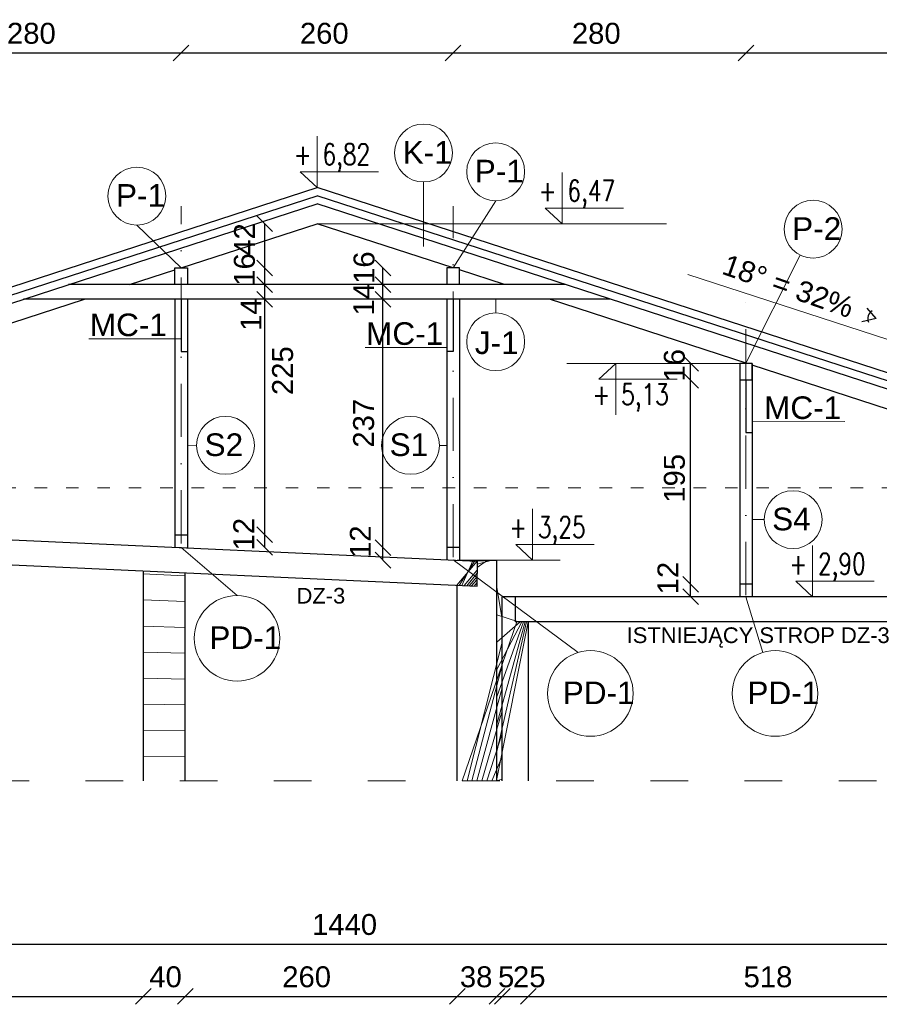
# Model space of a CAD drawing. Header units: millimetres. Extents: x 6528 to 149658, y 3342 to 12852.
# Tile 17 of 122: x 15413 to 16235, y 6283 to 7224. Entities that reach past the tile are written whole.
import ezdxf

# ---------------------------------------------------------------- set-up
doc = ezdxf.new("R2010")
doc.units = ezdxf.units.MM
doc.linetypes.add('ACAD_ISO03W100', pattern=[30, 12, -18])
doc.linetypes.add('DASHDOTX2', pattern=[50.8, 25.4, -12.7, 0, -12.7])
doc.layers.add('&_opisy_100', color=51, linetype='Continuous', lineweight=20)
doc.layers.add('R-TAB', color=1, linetype='Continuous')
doc.styles.add('Romans', font='romans.shx', dxfattribs={"width": 0.75})
doc.styles.get("Standard").update_dxf_attribs({"font": 'arial.ttf'})
doc.dimstyles.new('ISO-25', dxfattribs={"dimtxt": 2.5, "dimasz": 2.5, "dimexe": 1.25, "dimexo": 0.625, "dimtad": 1, "dimtxsty": 'Standard', "dimcen": 2.5, "dimadec": 0, "dimazin": 0, "dimtfac": 1, "dimtmove": 0, "dimatfit": 3, "dimfxl": 1, "dimarcsym": 0})
pattern_1 = [(45, (-1177874370.837085, -935732765.2886163), (-11.22532015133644, 11.22532015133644), [])]

# ---------------------------------------------------------------- blocks, each defined once
blk = doc.blocks.new('_Oblique')
at = {"color": 0, "linetype": 'ByBlock', "lineweight": -2}
blk.add_line((-0.5, -0.5), (0.5, 0.5), dxfattribs=at)
blk = doc.blocks.new('*D460')
at = {"color": 0, "lineweight": -2, "transparency": 16777216}
blk.add_line((14977.56490238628, 6340.626144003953), (16417.56490238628, 6340.626144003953), dxfattribs=at)
at = {"layer": 'Defpoints', "color": 0, "transparency": 16777216}
for p in [(14977.56490238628, 6496.752217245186), (16417.56490238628, 6496.752215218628), (16417.56490238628, 6340.626144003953)]:
    blk.add_point(p, dxfattribs=at)
at = {"color": 0, "lineweight": -2, "transparency": 16777216, "xscale": 15, "yscale": 15, "zscale": 15, "rotation": 180}
blk.add_blockref('_Oblique', (14977.56490238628, 6340.626144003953), dxfattribs=at)
at = {"color": 0, "lineweight": -2, "transparency": 16777216, "xscale": 15, "yscale": 15, "zscale": 15}
blk.add_blockref('_Oblique', (16417.56490238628, 6340.626144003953), dxfattribs=at)
at = {"color": 0, "lineweight": 20, "transparency": 16777216, "insert": (15723.84019859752, 6359.299936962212), "char_height": 20, "attachment_point": 5}
blk.add_mtext('1440', dxfattribs=at)
blk = doc.blocks.new('*D465')
at = {"color": 0, "lineweight": -2, "transparency": 16777216}
blk.add_line((14977.56490238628, 6290.626144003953), (15531.56490238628, 6290.626144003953), dxfattribs=at)
at = {"layer": 'Defpoints', "color": 0, "transparency": 16777216}
for p in [(14977.56490238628, 6496.752217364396), (15531.56490238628, 6496.752217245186), (15531.56490238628, 6290.626144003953)]:
    blk.add_point(p, dxfattribs=at)
at = {"color": 0, "lineweight": -2, "transparency": 16777216, "xscale": 15, "yscale": 15, "zscale": 15, "rotation": 180}
blk.add_blockref('_Oblique', (14977.56490238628, 6290.626144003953), dxfattribs=at)
at = {"color": 0, "lineweight": -2, "transparency": 16777216, "xscale": 15, "yscale": 15, "zscale": 15}
blk.add_blockref('_Oblique', (15531.56490238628, 6290.626144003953), dxfattribs=at)
at = {"color": 0, "lineweight": 20, "transparency": 16777216, "insert": (15244.13827999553, 6309.299936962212), "char_height": 20, "attachment_point": 5}
blk.add_mtext('554', dxfattribs=at)
blk = doc.blocks.new('*D466')
at = {"color": 0, "lineweight": -2, "transparency": 16777216}
blk.add_line((15531.56490238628, 6290.626144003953), (15571.56490238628, 6290.626144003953), dxfattribs=at)
at = {"layer": 'Defpoints', "color": 0, "transparency": 16777216}
for p in [(15531.56490238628, 6496.752217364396), (15571.56490238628, 6496.752217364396), (15571.56490238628, 6290.626144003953)]:
    blk.add_point(p, dxfattribs=at)
at = {"color": 0, "lineweight": -2, "transparency": 16777216, "xscale": 15, "yscale": 15, "zscale": 15, "rotation": 180}
blk.add_blockref('_Oblique', (15531.56490238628, 6290.626144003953), dxfattribs=at)
at = {"color": 0, "lineweight": -2, "transparency": 16777216, "xscale": 15, "yscale": 15, "zscale": 15}
blk.add_blockref('_Oblique', (15571.56490238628, 6290.626144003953), dxfattribs=at)
at = {"color": 0, "lineweight": 20, "transparency": 16777216, "insert": (15552.72876580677, 6309.299936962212), "char_height": 20, "attachment_point": 5}
blk.add_mtext('40', dxfattribs=at)
blk = doc.blocks.new('*D467')
at = {"color": 0, "lineweight": -2, "transparency": 16777216}
blk.add_line((15571.56490238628, 6290.626144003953), (15831.5649026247, 6290.626144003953), dxfattribs=at)
at = {"layer": 'Defpoints', "color": 0, "transparency": 16777216}
for p in [(15571.56490238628, 6496.752217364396), (15831.5649026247, 6496.752217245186), (15831.5649026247, 6290.626144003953)]:
    blk.add_point(p, dxfattribs=at)
at = {"color": 0, "lineweight": -2, "transparency": 16777216, "xscale": 15, "yscale": 15, "zscale": 15, "rotation": 180}
blk.add_blockref('_Oblique', (15571.56490238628, 6290.626144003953), dxfattribs=at)
at = {"color": 0, "lineweight": -2, "transparency": 16777216, "xscale": 15, "yscale": 15, "zscale": 15}
blk.add_blockref('_Oblique', (15831.5649026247, 6290.626144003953), dxfattribs=at)
at = {"color": 0, "lineweight": 20, "transparency": 16777216, "insert": (15687.60732205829, 6309.299936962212), "char_height": 20, "attachment_point": 5}
blk.add_mtext('260', dxfattribs=at)
blk = doc.blocks.new('*D468')
at = {"color": 0, "lineweight": -2, "transparency": 16777216}
blk.add_line((15831.5649026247, 6290.626144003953), (15869.56490238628, 6290.626144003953), dxfattribs=at)
at = {"layer": 'Defpoints', "color": 0, "transparency": 16777216}
for p in [(15831.5649026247, 6496.752217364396), (15869.56490238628, 6496.752217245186), (15869.56490238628, 6290.626144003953)]:
    blk.add_point(p, dxfattribs=at)
at = {"color": 0, "lineweight": -2, "transparency": 16777216, "xscale": 15, "yscale": 15, "zscale": 15, "rotation": 180}
blk.add_blockref('_Oblique', (15831.5649026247, 6290.626144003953), dxfattribs=at)
at = {"color": 0, "lineweight": -2, "transparency": 16777216, "xscale": 15, "yscale": 15, "zscale": 15}
blk.add_blockref('_Oblique', (15869.56490238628, 6290.626144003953), dxfattribs=at)
at = {"color": 0, "lineweight": 20, "transparency": 16777216, "insert": (15849.62521131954, 6309.299936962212), "char_height": 20, "attachment_point": 5}
blk.add_mtext('38', dxfattribs=at)
blk = doc.blocks.new('*D469')
at = {"color": 0, "lineweight": -2, "transparency": 16777216}
blk.add_line((15869.56490238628, 6290.626144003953), (15874.56490238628, 6290.626144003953), dxfattribs=at)
at = {"layer": 'Defpoints', "color": 0, "transparency": 16777216}
for p in [(15869.56490238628, 6496.752217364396), (15874.56490238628, 6496.752217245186), (15874.56490238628, 6290.626144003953)]:
    blk.add_point(p, dxfattribs=at)
at = {"color": 0, "lineweight": -2, "transparency": 16777216, "xscale": 15, "yscale": 15, "zscale": 15, "rotation": 180}
blk.add_blockref('_Oblique', (15869.56490238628, 6290.626144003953), dxfattribs=at)
at = {"color": 0, "lineweight": -2, "transparency": 16777216, "xscale": 15, "yscale": 15, "zscale": 15}
blk.add_blockref('_Oblique', (15874.56490238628, 6290.626144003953), dxfattribs=at)
at = {"color": 0, "lineweight": 20, "transparency": 16777216, "insert": (15878.3130598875, 6309.299936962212), "char_height": 20, "attachment_point": 5}
blk.add_mtext('5', dxfattribs=at)
blk = doc.blocks.new('*D470')
at = {"color": 0, "lineweight": -2, "transparency": 16777216}
blk.add_line((15874.56490238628, 6290.626144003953), (15899.56490238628, 6290.626144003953), dxfattribs=at)
at = {"layer": 'Defpoints', "color": 0, "transparency": 16777216}
for p in [(15874.56490238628, 6496.752217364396), (15899.56490238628, 6496.752217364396), (15899.56490238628, 6290.626144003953)]:
    blk.add_point(p, dxfattribs=at)
at = {"color": 0, "lineweight": -2, "transparency": 16777216, "xscale": 15, "yscale": 15, "zscale": 15, "rotation": 180}
blk.add_blockref('_Oblique', (15874.56490238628, 6290.626144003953), dxfattribs=at)
at = {"color": 0, "lineweight": -2, "transparency": 16777216, "xscale": 15, "yscale": 15, "zscale": 15}
blk.add_blockref('_Oblique', (15899.56490238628, 6290.626144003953), dxfattribs=at)
at = {"color": 0, "lineweight": 20, "transparency": 16777216, "insert": (15900.42370327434, 6309.299936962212), "char_height": 20, "attachment_point": 5}
blk.add_mtext('25', dxfattribs=at)
blk = doc.blocks.new('*D471')
at = {"color": 0, "lineweight": -2, "transparency": 16777216}
blk.add_line((15899.56490238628, 6290.626144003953), (16417.56490238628, 6290.626144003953), dxfattribs=at)
at = {"layer": 'Defpoints', "color": 0, "transparency": 16777216}
for p in [(15899.56490238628, 6496.752217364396), (16417.56490238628, 6496.752217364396), (16417.56490238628, 6290.626144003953)]:
    blk.add_point(p, dxfattribs=at)
at = {"color": 0, "lineweight": -2, "transparency": 16777216, "xscale": 15, "yscale": 15, "zscale": 15, "rotation": 180}
blk.add_blockref('_Oblique', (15899.56490238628, 6290.626144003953), dxfattribs=at)
at = {"color": 0, "lineweight": -2, "transparency": 16777216, "xscale": 15, "yscale": 15, "zscale": 15}
blk.add_blockref('_Oblique', (16417.56490238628, 6290.626144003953), dxfattribs=at)
at = {"color": 0, "lineweight": 20, "transparency": 16777216, "insert": (16128.58660205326, 6309.299936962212), "char_height": 20, "attachment_point": 5}
blk.add_mtext('518', dxfattribs=at)
blk = doc.blocks.new('*D476')
at = {"color": 0, "lineweight": -2, "transparency": 16777216}
blk.add_line((15287.56490238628, 7192.414376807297), (15567.56490190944, 7192.414376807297), dxfattribs=at)
at = {"layer": 'Defpoints', "color": 0, "transparency": 16777216}
for p in [(15567.56490190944, 7192.414376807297), (15567.56490190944, 7046.117308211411), (15287.56490238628, 6776.752217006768)]:
    blk.add_point(p, dxfattribs=at)
at = {"color": 0, "lineweight": -2, "transparency": 16777216, "xscale": 15, "yscale": 15, "zscale": 15, "rotation": 180}
blk.add_blockref('_Oblique', (15287.56490238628, 7192.414376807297), dxfattribs=at)
at = {"color": 0, "lineweight": -2, "transparency": 16777216, "xscale": 15, "yscale": 15, "zscale": 15}
blk.add_blockref('_Oblique', (15567.56490190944, 7192.414376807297), dxfattribs=at)
at = {"color": 0, "lineweight": 20, "transparency": 16777216, "insert": (15424.46558936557, 7211.088169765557), "char_height": 20, "attachment_point": 5}
blk.add_mtext('280', dxfattribs=at)
blk = doc.blocks.new('*D477')
at = {"color": 0, "lineweight": -2, "transparency": 16777216}
blk.add_line((15567.56490190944, 7192.414376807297), (15827.56490238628, 7192.414376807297), dxfattribs=at)
at = {"layer": 'Defpoints', "color": 0, "transparency": 16777216}
for p in [(15827.56490238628, 7192.414376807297), (15827.56490238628, 7046.117308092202), (15567.56490190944, 6776.752217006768)]:
    blk.add_point(p, dxfattribs=at)
at = {"color": 0, "lineweight": -2, "transparency": 16777216, "xscale": 15, "yscale": 15, "zscale": 15, "rotation": 180}
blk.add_blockref('_Oblique', (15567.56490190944, 7192.414376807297), dxfattribs=at)
at = {"color": 0, "lineweight": -2, "transparency": 16777216, "xscale": 15, "yscale": 15, "zscale": 15}
blk.add_blockref('_Oblique', (15827.56490238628, 7192.414376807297), dxfattribs=at)
at = {"color": 0, "lineweight": 20, "transparency": 16777216, "insert": (15704.46558888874, 7211.088169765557), "char_height": 20, "attachment_point": 5}
blk.add_mtext('260', dxfattribs=at)
blk = doc.blocks.new('*D478')
at = {"color": 0, "lineweight": -2, "transparency": 16777216}
blk.add_line((15827.56490238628, 7192.414376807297), (16107.58994921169, 7192.414376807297), dxfattribs=at)
at = {"layer": 'Defpoints', "color": 0, "transparency": 16777216}
for p in [(16107.58994921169, 7192.414376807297), (15827.56490238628, 7046.117308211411), (16107.58994921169, 6954.786382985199)]:
    blk.add_point(p, dxfattribs=at)
at = {"color": 0, "lineweight": -2, "transparency": 16777216, "xscale": 15, "yscale": 15, "zscale": 15, "rotation": 180}
blk.add_blockref('_Oblique', (15827.56490238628, 7192.414376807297), dxfattribs=at)
at = {"color": 0, "lineweight": -2, "transparency": 16777216, "xscale": 15, "yscale": 15, "zscale": 15}
blk.add_blockref('_Oblique', (16107.58994921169, 7192.414376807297), dxfattribs=at)
at = {"color": 0, "lineweight": 20, "transparency": 16777216, "insert": (15964.46558936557, 7211.088169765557), "char_height": 20, "attachment_point": 5}
blk.add_mtext('280', dxfattribs=at)
blk = doc.blocks.new('*D479')
at = {"color": 0, "lineweight": -2, "transparency": 16777216}
blk.add_line((16107.58994921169, 7192.414376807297), (16417.56490238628, 7192.414376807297), dxfattribs=at)
at = {"layer": 'Defpoints', "color": 0, "transparency": 16777216}
for p in [(16417.56490238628, 7192.414376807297), (16107.58994921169, 6954.786382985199), (16417.56490238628, 6776.752217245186)]:
    blk.add_point(p, dxfattribs=at)
at = {"color": 0, "lineweight": -2, "transparency": 16777216, "xscale": 15, "yscale": 15, "zscale": 15, "rotation": 180}
blk.add_blockref('_Oblique', (16107.58994921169, 7192.414376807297), dxfattribs=at)
at = {"color": 0, "lineweight": -2, "transparency": 16777216, "xscale": 15, "yscale": 15, "zscale": 15}
blk.add_blockref('_Oblique', (16417.56490238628, 7192.414376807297), dxfattribs=at)
at = {"color": 0, "lineweight": 20, "transparency": 16777216, "insert": (16295.44537480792, 7211.088169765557), "char_height": 20, "attachment_point": 5}
blk.add_mtext('310', dxfattribs=at)
blk = doc.blocks.new('*D481')
at = {"color": 0, "lineweight": -2, "transparency": 16777216}
blk.add_line((15647.4764114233, 6719.993912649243), (15647.4764114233, 6731.993912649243), dxfattribs=at)
at = {"layer": 'Defpoints', "color": 0, "transparency": 16777216}
for p in [(15561.56490238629, 6731.993912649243), (15647.4764114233, 6731.993912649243), (15561.56490238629, 6719.993912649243)]:
    blk.add_point(p, dxfattribs=at)
at = {"color": 0, "lineweight": -2, "transparency": 16777216, "xscale": 15, "yscale": 15, "zscale": 15}
for p, rotation in [((15647.4764114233, 6731.993912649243), 90), ((15647.4764114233, 6719.993912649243), 270)]:
    blk.add_blockref('_Oblique', p, dxfattribs=dict(at, rotation=rotation))
at = {"color": 0, "lineweight": 20, "transparency": 16777216, "insert": (15627.48639067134, 6732.492194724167), "char_height": 20, "attachment_point": 5, "rotation": 90}
blk.add_mtext('12', dxfattribs=at)
blk = doc.blocks.new('*D482')
at = {"color": 0, "lineweight": -2, "transparency": 16777216}
blk.add_line((15647.47641428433, 6731.993912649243), (15647.47641428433, 6956.953232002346), dxfattribs=at)
at = {"layer": 'Defpoints', "color": 0, "transparency": 16777216}
for p in [(15573.56490214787, 6956.953232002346), (15647.47641428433, 6956.953232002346), (15561.56490238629, 6731.993912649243)]:
    blk.add_point(p, dxfattribs=at)
at = {"color": 0, "lineweight": -2, "transparency": 16777216, "xscale": 15, "yscale": 15, "zscale": 15}
for p, rotation in [((15647.47641428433, 6956.953232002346), 90), ((15647.47641428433, 6731.993912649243), 270)]:
    blk.add_blockref('_Oblique', p, dxfattribs=dict(at, rotation=rotation))
at = {"color": 0, "lineweight": 20, "transparency": 16777216, "insert": (15664.70868977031, 6888.736272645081), "char_height": 20, "attachment_point": 5, "rotation": 90}
blk.add_mtext('225', dxfattribs=at)
blk = doc.blocks.new('*D483')
at = {"color": 0, "lineweight": -2, "transparency": 16777216}
blk.add_line((15647.47641666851, 6956.953234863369), (15647.47641666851, 6970.953232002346), dxfattribs=at)
at = {"layer": 'Defpoints', "color": 0, "transparency": 16777216}
for p in [(15573.56490214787, 6970.953232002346), (15647.47641666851, 6970.953232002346), (15561.56490238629, 6956.953234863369)]:
    blk.add_point(p, dxfattribs=at)
at = {"color": 0, "lineweight": -2, "transparency": 16777216, "xscale": 15, "yscale": 15, "zscale": 15}
for p, rotation in [((15647.47641666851, 6970.953232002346), 90), ((15647.47641666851, 6956.953234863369), 270)]:
    blk.add_blockref('_Oblique', p, dxfattribs=dict(at, rotation=rotation))
at = {"color": 0, "lineweight": 20, "transparency": 16777216, "insert": (15634.39215310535, 6942.267134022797), "char_height": 20, "attachment_point": 5, "rotation": 90}
blk.add_mtext('14', dxfattribs=at)
blk = doc.blocks.new('*D484')
at = {"color": 0, "lineweight": -2, "transparency": 16777216}
blk.add_line((15647.47642191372, 6970.953229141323), (15647.47642191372, 6986.953232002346), dxfattribs=at)
at = {"layer": 'Defpoints', "color": 0, "transparency": 16777216}
for p in [(15573.56490500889, 6986.953232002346), (15647.47642191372, 6986.953232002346), (15561.56490524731, 6970.953229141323)]:
    blk.add_point(p, dxfattribs=at)
at = {"color": 0, "lineweight": -2, "transparency": 16777216, "xscale": 15, "yscale": 15, "zscale": 15}
for p, rotation in [((15647.47642191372, 6986.953232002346), 90), ((15647.47642191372, 6970.953229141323), 270)]:
    blk.add_blockref('_Oblique', p, dxfattribs=dict(at, rotation=rotation))
at = {"color": 0, "lineweight": 20, "transparency": 16777216, "insert": (15628.19410379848, 6985.47033913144), "char_height": 20, "attachment_point": 5, "rotation": 90}
blk.add_mtext('16', dxfattribs=at)
blk = doc.blocks.new('*D485')
at = {"color": 0, "lineweight": -2, "transparency": 16777216}
blk.add_line((15647.47642429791, 6986.953229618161), (15647.47642429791, 7029.192792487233), dxfattribs=at)
at = {"layer": 'Defpoints', "color": 0, "transparency": 16777216}
for p in [(15647.47642429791, 7029.192792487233), (15697.56490238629, 7029.192792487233), (15573.56490238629, 6986.953229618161)]:
    blk.add_point(p, dxfattribs=at)
at = {"color": 0, "lineweight": -2, "transparency": 16777216, "xscale": 15, "yscale": 15, "zscale": 15}
for p, rotation in [((15647.47642429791, 7029.192792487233), 90), ((15647.47642429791, 6986.953229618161), 270)]:
    blk.add_blockref('_Oblique', p, dxfattribs=dict(at, rotation=rotation))
at = {"color": 0, "lineweight": 20, "transparency": 16777216, "insert": (15628.19410379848, 7014.094777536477), "char_height": 20, "attachment_point": 5, "rotation": 90}
blk.add_mtext('42', dxfattribs=at)
blk = doc.blocks.new('*D489')
at = {"color": 0, "lineweight": -2, "transparency": 16777216}
blk.add_line((15760.5291367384, 6707.622778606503), (15760.5291367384, 6719.622778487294), dxfattribs=at)
at = {"layer": 'Defpoints', "color": 0, "transparency": 16777216}
for p in [(15760.5291367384, 6719.622778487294), (15833.56490238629, 6719.622778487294), (15833.56490238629, 6707.622778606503)]:
    blk.add_point(p, dxfattribs=at)
at = {"color": 0, "lineweight": -2, "transparency": 16777216, "xscale": 15, "yscale": 15, "zscale": 15}
for p, rotation in [((15760.5291367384, 6719.622778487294), 90), ((15760.5291367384, 6707.622778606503), 270)]:
    blk.add_blockref('_Oblique', p, dxfattribs=dict(at, rotation=rotation))
at = {"color": 0, "lineweight": 20, "transparency": 16777216, "insert": (15738.92493875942, 6725.273275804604), "char_height": 20, "attachment_point": 5, "rotation": 90}
blk.add_mtext('12', dxfattribs=at)
blk = doc.blocks.new('*D490')
at = {"color": 0, "lineweight": -2, "transparency": 16777216}
blk.add_line((15760.52913912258, 6719.622778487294), (15760.52913912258, 6956.953232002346), dxfattribs=at)
at = {"layer": 'Defpoints', "color": 0, "transparency": 16777216}
for p in [(15760.52913912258, 6956.953232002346), (15833.56490214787, 6956.953232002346), (15833.56490238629, 6719.622778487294)]:
    blk.add_point(p, dxfattribs=at)
at = {"color": 0, "lineweight": -2, "transparency": 16777216, "xscale": 15, "yscale": 15, "zscale": 15}
for p, rotation in [((15760.52913912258, 6956.953232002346), 90), ((15760.52913912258, 6719.622778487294), 270)]:
    blk.add_blockref('_Oblique', p, dxfattribs=dict(at, rotation=rotation))
at = {"color": 0, "lineweight": 20, "transparency": 16777216, "insert": (15742.14377864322, 6838.510785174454), "char_height": 20, "attachment_point": 5, "rotation": 90}
blk.add_mtext('237', dxfattribs=at)
blk = doc.blocks.new('*D491')
at = {"color": 0, "lineweight": -2, "transparency": 16777216}
blk.add_line((15760.52914341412, 6956.953229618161), (15760.52914341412, 6970.953232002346), dxfattribs=at)
at = {"layer": 'Defpoints', "color": 0, "transparency": 16777216}
for p in [(15760.52914341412, 6970.953232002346), (15821.56490238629, 6970.953232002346), (15833.56490477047, 6956.953229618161)]:
    blk.add_point(p, dxfattribs=at)
at = {"color": 0, "lineweight": -2, "transparency": 16777216, "xscale": 15, "yscale": 15, "zscale": 15}
for p, rotation in [((15760.52914341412, 6970.953232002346), 90), ((15760.52914341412, 6956.953229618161), 270)]:
    blk.add_blockref('_Oblique', p, dxfattribs=dict(at, rotation=rotation))
at = {"color": 0, "lineweight": 20, "transparency": 16777216, "insert": (15742.14378102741, 6956.953232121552), "char_height": 20, "attachment_point": 5, "rotation": 90}
blk.add_mtext('14', dxfattribs=at)
blk = doc.blocks.new('*D492')
at = {"color": 0, "lineweight": -2, "transparency": 16777216}
blk.add_line((15760.52914532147, 6970.953229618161), (15760.52914532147, 6986.953232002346), dxfattribs=at)
at = {"layer": 'Defpoints', "color": 0, "transparency": 16777216}
for p in [(15760.52914532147, 6986.953232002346), (15821.56490238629, 6986.953232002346), (15833.56490477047, 6970.953229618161)]:
    blk.add_point(p, dxfattribs=at)
at = {"color": 0, "lineweight": -2, "transparency": 16777216, "xscale": 15, "yscale": 15, "zscale": 15}
for p, rotation in [((15760.52914532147, 6986.953232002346), 90), ((15760.52914532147, 6970.953229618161), 270)]:
    blk.add_blockref('_Oblique', p, dxfattribs=dict(at, rotation=rotation))
at = {"color": 0, "lineweight": 20, "transparency": 16777216, "insert": (15742.58228858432, 6987.170525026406), "char_height": 20, "attachment_point": 5, "rotation": 90}
blk.add_mtext('16', dxfattribs=at)
blk = doc.blocks.new('*D493')
at = {"color": 0, "lineweight": -2, "transparency": 16777216}
blk.add_line((16054.60133989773, 6672.622778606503), (16054.60133989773, 6684.622778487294), dxfattribs=at)
at = {"layer": 'Defpoints', "color": 0, "transparency": 16777216}
for p in [(16054.60133989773, 6684.622778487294), (16101.67665322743, 6684.622778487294), (16101.68198903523, 6672.622778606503)]:
    blk.add_point(p, dxfattribs=at)
at = {"color": 0, "lineweight": -2, "transparency": 16777216, "xscale": 15, "yscale": 15, "zscale": 15}
for p, rotation in [((16054.60133989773, 6684.622778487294), 90), ((16054.60133989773, 6672.622778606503), 270)]:
    blk.add_blockref('_Oblique', p, dxfattribs=dict(at, rotation=rotation))
at = {"color": 0, "lineweight": 20, "transparency": 16777216, "insert": (16032.99714048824, 6690.51015837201), "char_height": 20, "attachment_point": 5, "rotation": 90}
blk.add_mtext('12', dxfattribs=at)
blk = doc.blocks.new('*D494')
at = {"color": 0, "lineweight": -2, "transparency": 16777216}
blk.add_line((16054.60134180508, 6684.622778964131), (16054.60134180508, 6879.622306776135), dxfattribs=at)
at = {"layer": 'Defpoints', "color": 0, "transparency": 16777216}
for p in [(16054.60134180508, 6879.622306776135), (16101.58994873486, 6879.622306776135), (16101.68198903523, 6684.622778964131)]:
    blk.add_point(p, dxfattribs=at)
at = {"color": 0, "lineweight": -2, "transparency": 16777216, "xscale": 15, "yscale": 15, "zscale": 15}
for p, rotation in [((16054.60134180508, 6879.622306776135), 90), ((16054.60134180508, 6684.622778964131), 270)]:
    blk.add_blockref('_Oblique', p, dxfattribs=dict(at, rotation=rotation))
at = {"color": 0, "lineweight": 20, "transparency": 16777216, "insert": (16039.2213862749, 6785.859991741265), "char_height": 20, "attachment_point": 5, "rotation": 90}
blk.add_mtext('195', dxfattribs=at)
blk = doc.blocks.new('*D495')
at = {"color": 0, "lineweight": -2, "transparency": 16777216}
blk.add_line((16054.60134371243, 6879.622309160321), (16054.60134371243, 6895.622306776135), dxfattribs=at)
at = {"layer": 'Defpoints', "color": 0, "transparency": 16777216}
for p in [(16054.60134371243, 6895.622306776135), (16101.58283456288, 6895.622306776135), (16101.68198903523, 6879.622309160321)]:
    blk.add_point(p, dxfattribs=at)
at = {"color": 0, "lineweight": -2, "transparency": 16777216, "xscale": 15, "yscale": 15, "zscale": 15}
for p, rotation in [((16054.60134371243, 6895.622306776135), 90), ((16054.60134371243, 6879.622309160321), 270)]:
    blk.add_blockref('_Oblique', p, dxfattribs=dict(at, rotation=rotation))
at = {"color": 0, "lineweight": 20, "transparency": 16777216, "insert": (16039.2213862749, 6893.898809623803), "char_height": 20, "attachment_point": 5, "rotation": 90}
blk.add_mtext('16', dxfattribs=at)

msp = doc.modelspace()

# ---------------------------------------------------------------- hatches: boundary and pattern name
at = {"lineweight": 0}
h = msp.add_hatch(dxfattribs=at)
h.set_pattern_fill('ANSI31', color=256, scale=5, style=0)
h.set_pattern_definition(pattern_1)
h.paths.add_polyline_path([(15869.56490238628, 6707.622778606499), (15833.56490238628, 6707.622778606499), (15833.56490238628, 6707.531140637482), (15850.56490238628, 6706.752217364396), (15850.15339525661, 6682.771072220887), (15831.15339549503, 6683.64163346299), (15831.5649026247, 6496.752217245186), (15869.56490238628, 6496.752217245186)])
h.paths.add_polyline_path([(15899.56490238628, 6648.62277848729), (15887.06490238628, 6648.62277848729), (15887.06490238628, 6672.622778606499), (15874.56490238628, 6672.622778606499), (15874.56490238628, 6496.752217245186), (15899.56490238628, 6496.752217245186)])
h.paths.add_polyline_path([(16457.56490238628, 6672.622778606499), (16437.56490238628, 6672.622778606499), (16437.56490238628, 6648.62277848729), (16417.5649026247, 6648.62277848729), (16417.56490238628, 6496.752217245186), (16457.56490238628, 6496.752217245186)])
h = msp.add_hatch(dxfattribs=at)
h.set_pattern_fill('ANSI31', color=256, scale=5, style=0)
h.set_pattern_definition(pattern_1)
h.paths.add_polyline_path([(15571.15339525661, 6695.554577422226), (15531.15339525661, 6697.38733799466), (15531.56490238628, 6496.752217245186), (15571.56490238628, 6496.752217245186)])

# ---------------------------------------------------------------- linework, layer by layer
at = {"layer": '&_opisy_100', "color": 0}
for points in [[(15697.56490238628, 7112.8879621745), (15697.56490238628, 7063.891045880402), (15681.50175794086, 7078.924143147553), (15756.37266071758, 7078.924143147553)], [(15697.56490238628, 7112.8879621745), (15697.56490238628, 7063.891045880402), (15681.50175794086, 7078.924143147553), (15756.37266071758, 7078.924143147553)], [(15931.72610982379, 7078.189708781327), (15931.72610982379, 7029.192792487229), (15915.66296537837, 7044.22588975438), (15990.53386815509, 7044.22588975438)], [(15931.72610982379, 7078.189708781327), (15931.72610982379, 7029.192792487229), (15915.66296537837, 7044.22588975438), (15990.53386815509, 7044.22588975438)], [(15983.08920820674, 6846.625390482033), (15983.08920820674, 6895.622306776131), (15967.02606376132, 6880.58920950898), (16041.89696653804, 6880.58920950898)], [(15983.08920820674, 6846.625390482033), (15983.08920820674, 6895.622306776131), (15967.02606376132, 6880.58920950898), (16041.89696653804, 6880.58920950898)], [(15903.55916913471, 6756.619695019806), (15903.55916913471, 6707.622778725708), (15887.49602468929, 6722.655875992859), (15962.36692746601, 6722.655875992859)], [(15903.55916913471, 6756.619695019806), (15903.55916913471, 6707.622778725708), (15887.49602468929, 6722.655875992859), (15962.36692746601, 6722.655875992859)], [(16171.25085576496, 6721.619694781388), (16171.25085576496, 6672.62277848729), (16155.18771131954, 6687.655875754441), (16230.05861409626, 6687.655875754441)], [(16171.25085576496, 6721.619694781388), (16171.25085576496, 6672.62277848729), (16155.18771131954, 6687.655875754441), (16230.05861409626, 6687.655875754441)]]:
    msp.add_lwpolyline(points, dxfattribs=at)
at = {"lineweight": 0}
for p, q in [((15799.38796242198, 7069.1319552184), (15799.38796242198, 7007.540659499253)), ((15868.29824169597, 7051.198932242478), (15827.56490238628, 6986.953232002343)), ((15525.30953415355, 7027.973695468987), (15567.56490190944, 6986.953232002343)), ((15697.56490238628, 7029.192792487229), (16031.73305471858, 7029.192792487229)), ((16107.58994921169, 6895.96757884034), (16159.33654268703, 6999.25394661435)), ((16259.47523125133, 6913.112734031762), (16051.97523125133, 6980.533571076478)), ((15868.29824169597, 6944.089532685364), (15868.29824169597, 6956.953232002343)), ((15479.40060981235, 6919.173501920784), (15567.56490190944, 6919.208239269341)), ((15743.46639545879, 6910.845514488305), (15821.59161313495, 6910.880251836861)), ((16101.58283456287, 6895.622306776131), (15936.23667343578, 6895.622306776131)), ((16113.56490214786, 6840.003165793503), (16202.06848724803, 6840.037903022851)), ((15582.36288650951, 6817.385295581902), (15573.56490238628, 6817.389207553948)), ((15814.61064942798, 6817.385295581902), (15821.63318308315, 6817.388417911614)), ((16124.92248948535, 6746.346780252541), (16113.56490214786, 6746.350692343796)), ((15561.56490238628, 6719.993912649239), (15561.56490238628, 6731.993912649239)), ((15833.56490238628, 6707.62277848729), (15833.56490238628, 6731.993912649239)), ((15573.56490238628, 6719.444084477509), (15561.56490238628, 6719.993912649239)), ((15621.05255444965, 6673.861867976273), (15567.56490190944, 6719.718998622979)), ((15827.56490238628, 6707.806054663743), (15947.0797680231, 6619.398735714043)), ((15869.5649026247, 6707.622778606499), (15869.5649026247, 6672.622778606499)), ((15869.5649026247, 6707.622778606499), (15929.84240182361, 6707.622778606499)), ((16113.56490238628, 6672.62277848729), (16113.56490238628, 6696.993912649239)), ((16107.58994921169, 6672.622778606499), (16123.59948953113, 6619.398735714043))]:
    msp.add_line(p, q, dxfattribs=at)
at = {"lineweight": 30}
for p, q in [((14867.56490238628, 6794.207697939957), (15697.56490238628, 7063.891045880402)), ((16527.56490238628, 6794.207697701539), (15697.56490238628, 7063.891045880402)), ((14867.56490238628, 6786.321731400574), (15697.56490238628, 7056.005079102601)), ((16527.56490238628, 6786.321731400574), (15697.56490238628, 7056.005079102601)), ((14867.56490238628, 6778.435764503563), (15697.56490238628, 7048.119112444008)), ((16527.56490238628, 6778.435764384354), (15697.56490238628, 7048.119112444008)), ((15567.56490190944, 6986.953232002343), (15697.56490238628, 7029.192792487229)), ((15827.56490214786, 6986.953231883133), (15697.56490238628, 7029.192792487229)), ((15518.32196553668, 6970.953232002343), (15561.56490238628, 6985.003713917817)), ((15561.56490238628, 6986.953232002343), (15573.56490238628, 6986.953232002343)), ((15561.56490238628, 6970.953232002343), (15561.56490238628, 6986.953232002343)), ((15573.56490238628, 6986.953232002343), (15573.56490238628, 6970.953232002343)), ((15833.56490238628, 6986.953232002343), (15821.56490238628, 6986.953232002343)), ((15821.56490238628, 6986.953232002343), (15821.56490238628, 6970.953232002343)), ((15833.56490238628, 6970.953232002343), (15833.56490238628, 6986.953232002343)), ((15876.80783852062, 6970.953231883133), (15833.56490238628, 6985.003713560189)), ((15935.05706199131, 6970.953232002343), (15460.07274254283, 6970.953232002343)), ((15573.56490238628, 6970.953232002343), (15561.56490238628, 6970.953232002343)), ((15286.47721727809, 6895.622306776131), (15475.23439629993, 6956.953232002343)), ((15978.14463146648, 6956.953232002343), (15416.98517306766, 6956.953232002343)), ((15561.5649026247, 6956.953231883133), (15561.56490238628, 6719.993912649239)), ((15567.56490190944, 6956.953232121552), (15567.56490190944, 6906.953232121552)), ((15573.56490214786, 6956.953232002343), (15573.56490238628, 6719.444084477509)), ((15821.57112725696, 6956.953231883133), (15821.68178757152, 6708.07561321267)), ((15827.56490286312, 6956.953232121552), (15827.56490286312, 6906.953232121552)), ((15833.56490214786, 6956.953232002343), (15833.56490238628, 6707.62277848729)), ((16108.65258725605, 6895.622306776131), (15919.89540894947, 6956.953232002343)), ((16231.97805937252, 6938.73775608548), (16223.29958780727, 6948.578699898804)), ((16231.97805937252, 6938.73775608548), (16218.17434676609, 6935.384160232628)), ((15567.56490190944, 6906.953232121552), (15573.56490214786, 6906.953232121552)), ((15827.56490286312, 6906.953232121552), (15821.5649026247, 6906.953232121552)), ((16101.58283432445, 6895.62277848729), (16101.68178757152, 6673.07561321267)), ((16113.58994921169, 6895.622306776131), (16101.58994921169, 6895.622306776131)), ((16101.58994921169, 6895.622306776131), (16101.58994921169, 6879.622306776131)), ((16113.56490190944, 6895.62277848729), (16113.56490238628, 6672.62277848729)), ((16437.56490286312, 6788.752217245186), (16113.56490190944, 6894.026199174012)), ((16113.58994921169, 6879.622306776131), (16113.58994921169, 6895.622306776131)), ((16113.58994921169, 6879.622306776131), (16101.58994921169, 6879.622306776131)), ((16107.58994873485, 6879.622306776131), (16107.58994873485, 6829.622306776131)), ((16107.58994873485, 6829.622306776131), (16113.58994897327, 6829.622306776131)), ((14977.56490214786, 6746.752217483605), (15850.56490238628, 6706.752217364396)), ((15561.56490238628, 6731.993912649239), (15573.56490238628, 6731.993912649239)), ((14957.56490238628, 6723.668597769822), (15850.56490238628, 6682.752217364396)), ((15833.56490238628, 6719.62277848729), (15821.56490238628, 6719.62277848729)), ((15831.5649026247, 6707.622778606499), (15869.5649026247, 6707.622778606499)), ((15850.56490238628, 6706.752217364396), (15850.15339525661, 6682.771072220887)), ((15869.56490238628, 6496.752217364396), (15869.56490238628, 6707.622778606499)), ((15531.56490238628, 6496.752217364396), (15531.56490238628, 6697.368483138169)), ((15571.56490238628, 6496.752217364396), (15571.56490238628, 6695.535722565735)), ((15831.5649026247, 6496.752217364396), (15831.5649026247, 6683.622778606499)), ((16113.56490238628, 6684.62277848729), (16101.56490238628, 6684.62277848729)), ((15874.56490238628, 6496.752217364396), (15874.56490238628, 6672.622778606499)), ((15887.06490238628, 6672.622778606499), (15874.56490238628, 6672.622778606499)), ((15887.06490238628, 6672.622778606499), (15887.06490238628, 6648.622778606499)), ((16437.56490238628, 6672.622778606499), (15887.06490238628, 6672.622778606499)), ((16437.56490238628, 6648.622778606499), (15887.06490238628, 6648.622778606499)), ((15899.56490238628, 6496.752217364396), (15899.56490238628, 6648.62277848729))]:
    msp.add_line(p, q, dxfattribs=at)
at = {"linetype": 'DASHDOTX2', "lineweight": 0, "ltscale": 2}
for p, q in [((15567.56490190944, 6723.663845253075), (15567.56490190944, 7046.117308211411)), ((15827.56490238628, 6710.346613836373), (15827.56490238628, 7046.117308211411)), ((16107.58994921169, 6674.232097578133), (16107.58994921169, 6954.786382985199))]:
    msp.add_line(p, q, dxfattribs=at)
at = {"linetype": 'ACAD_ISO03W100', "lineweight": 0}
msp.add_line((14977.56490238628, 6776.752217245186), (16417.56490238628, 6776.752217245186), dxfattribs=at)
at = {"linetype": 'ACAD_ISO03W100', "lineweight": 0, "ltscale": 3}
msp.add_line((14576.23766001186, 6496.752217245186), (16711.13990887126, 6496.752217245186), dxfattribs=at)
at = {"lineweight": 0}
for centre, radius in [((15799.38796242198, 7096.798868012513), 27.66691274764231), ((15868.29824169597, 7078.865845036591), 27.66691274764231), ((15525.30953415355, 7055.6406082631), 27.66691274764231), ((16171.7293706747, 7023.990071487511), 27.66691274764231), ((15868.29824169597, 6916.422619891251), 27.66691274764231), ((15610.02979930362, 6817.385295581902), 27.66691274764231), ((15786.94373663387, 6817.385295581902), 27.66691274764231), ((16152.58940227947, 6746.346780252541), 27.66691274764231), ((15621.05255444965, 6632.944061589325), 40.91780638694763), ((15958.86599858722, 6580.215172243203), 40.91780638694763), ((16135.38572009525, 6580.215172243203), 40.91780638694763)]:
    msp.add_circle(centre, radius, dxfattribs=at)
at = {"lineweight": 30}
msp.add_arc((16231.97805937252, 6938.73775608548), 8.049795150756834, 116.8368066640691, 206.8368219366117, dxfattribs=at)

# ---------------------------------------------------------------- texts
at = {"layer": '&_opisy_100', "color": 0, "char_height": 20.25, "width": 420.6382812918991, "attachment_point": 1, "rotation": 359.99999780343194, "style": 'Romans'}
for s, insert in [('\\A1;+ 6,82', (15675.37818582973, 7105.582704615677)), ('\\A1;+ 6,47', (15909.53939326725, 7070.884451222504)), ('\\A1;+ 5,13', (15960.90249165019, 6876.203742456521)), ('\\A1;+ 3,25', (15881.37245257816, 6749.314437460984)), ('\\A1;+ 2,90', (16149.06413920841, 6714.314437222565))]:
    msp.add_mtext(s, dxfattribs=dict(at, insert=insert))
at = {"insert": (16212.67833121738, 6957.604289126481), "char_height": 20, "attachment_point": 3, "rotation": 340.7185832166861}
msp.add_mtext_dynamic_manual_height_columns('18%%D = 32%', width=202.6436712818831, gutter_width=12.5, heights=[0], dxfattribs=at)
at = {"char_height": 15, "attachment_point": 1}
for s, insert in [('\\A1; DZ-3 ', (15672.12880857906, 6681.158358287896)), ('\\A1;ISTNIEJĄCY STROP DZ-3 ', (15993.49764975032, 6643.411722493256))]:
    msp.add_mtext_dynamic_manual_height_columns(s, width=305.4220082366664, gutter_width=12.5, heights=[0], dxfattribs=dict(at, insert=insert))
at = {"layer": 'R-TAB', "color": 0, "ltscale": 24, "char_height": 21.6, "width": 490.7206424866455, "attachment_point": 1}
for s, insert in [('K-1', (15779.36444886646, 7108.206549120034)), ('P-1', (15848.27472814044, 7090.273526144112)), ('P-1', (15505.28602059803, 7067.048289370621)), ('P-2', (16151.70585711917, 7035.397752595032)), ('MC-1', (15480.32768162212, 6943.352238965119)), ('MC-1', (15744.39346726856, 6935.024251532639)), ('J-1', (15848.36597784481, 6926.246981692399)), ('MC-1', (16124.87034138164, 6864.181902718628)), ('S2', (15590.0062857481, 6828.792976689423)), ('S1', (15766.92022307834, 6828.792976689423)), ('S4', (16132.56588872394, 6757.754461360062)), ('PD-1', (15594.58298452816, 6644.351742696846)), ('PD-1', (15932.39642866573, 6591.622853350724)), ('PD-1', (16108.91615017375, 6591.622853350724))]:
    msp.add_mtext(s, dxfattribs=dict(at, insert=insert))

# ---------------------------------------------------------------- dimensions: what is measured, and where the dimension line sits
at = {"lineweight": 20}
for base, p1, p2, override, picture, middle in [((15567.56490190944, 7192.414376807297), (15287.56490238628, 6776.752217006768), (15567.56490190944, 7046.117308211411), {"dimtxt": 20, "dimasz": 15, "dimblk1": 'Oblique', "dimblk2": 'Oblique', "dimsah": 1, "dimse1": 1, "dimse2": 1, "dimtmove": 2}, '*D476', (15424.46558936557, 7211.088169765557)), ((15827.56490238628, 7192.414376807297), (15567.56490190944, 6776.752217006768), (15827.56490238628, 7046.117308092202), {"dimtxt": 20, "dimasz": 15, "dimblk1": 'Oblique', "dimblk2": 'Oblique', "dimsah": 1, "dimse1": 1, "dimse2": 1, "dimtmove": 2}, '*D477', (15704.46558888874, 7211.088169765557)), ((16107.58994921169, 7192.414376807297), (15827.56490238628, 7046.117308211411), (16107.58994921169, 6954.786382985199), {"dimtxt": 20, "dimasz": 15, "dimdec": 0, "dimblk1": 'Oblique', "dimblk2": 'Oblique', "dimsah": 1, "dimse1": 1, "dimse2": 1, "dimtmove": 2}, '*D478', (15964.46558936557, 7211.088169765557)), ((16417.56490238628, 7192.414376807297), (16107.58994921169, 6954.786382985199), (16417.56490238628, 6776.752217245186), {"dimtxt": 20, "dimasz": 15, "dimdec": 0, "dimblk1": 'Oblique', "dimblk2": 'Oblique', "dimsah": 1, "dimse1": 1, "dimse2": 1, "dimtmove": 2}, '*D479', (16295.44537480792, 7211.088169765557)), ((16417.56490238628, 6340.626144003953), (14977.56490238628, 6496.752217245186), (16417.56490238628, 6496.752215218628), {"dimtxt": 20, "dimasz": 15, "dimblk1": 'Oblique', "dimblk2": 'Oblique', "dimsah": 1, "dimse1": 1, "dimse2": 1, "dimtmove": 2}, '*D460', (15723.84019859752, 6359.299936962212)), ((15531.56490238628, 6290.626144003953), (14977.56490238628, 6496.752217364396), (15531.56490238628, 6496.752217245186), {"dimtxt": 20, "dimasz": 15, "dimblk1": 'Oblique', "dimblk2": 'Oblique', "dimsah": 1, "dimse1": 1, "dimse2": 1, "dimtmove": 2}, '*D465', (15244.13827999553, 6309.299936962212)), ((15571.56490238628, 6290.626144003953), (15531.56490238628, 6496.752217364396), (15571.56490238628, 6496.752217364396), {"dimtxt": 20, "dimasz": 15, "dimblk1": 'Oblique', "dimblk2": 'Oblique', "dimsah": 1, "dimse1": 1, "dimse2": 1, "dimtmove": 2}, '*D466', (15552.72876580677, 6309.299936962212)), ((15831.5649026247, 6290.626144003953), (15571.56490238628, 6496.752217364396), (15831.5649026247, 6496.752217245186), {"dimtxt": 20, "dimasz": 15, "dimblk1": 'Oblique', "dimblk2": 'Oblique', "dimsah": 1, "dimse1": 1, "dimse2": 1, "dimtmove": 2}, '*D467', (15687.60732205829, 6309.299936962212)), ((15869.56490238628, 6290.626144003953), (15831.5649026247, 6496.752217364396), (15869.56490238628, 6496.752217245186), {"dimtxt": 20, "dimasz": 15, "dimblk1": 'Oblique', "dimblk2": 'Oblique', "dimsah": 1, "dimse1": 1, "dimse2": 1, "dimtmove": 2}, '*D468', (15849.62521131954, 6309.299936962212)), ((15874.56490238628, 6290.626144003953), (15869.56490238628, 6496.752217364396), (15874.56490238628, 6496.752217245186), {"dimtxt": 20, "dimasz": 15, "dimblk1": 'Oblique', "dimblk2": 'Oblique', "dimsah": 1, "dimse1": 1, "dimse2": 1, "dimtmove": 2}, '*D469', (15878.3130598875, 6309.299936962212)), ((15899.56490238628, 6290.626144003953), (15874.56490238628, 6496.752217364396), (15899.56490238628, 6496.752217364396), {"dimtxt": 20, "dimasz": 15, "dimblk1": 'Oblique', "dimblk2": 'Oblique', "dimsah": 1, "dimse1": 1, "dimse2": 1, "dimtmove": 2}, '*D470', (15900.42370327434, 6309.299936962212)), ((16417.56490238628, 6290.626144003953), (15899.56490238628, 6496.752217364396), (16417.56490238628, 6496.752217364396), {"dimtxt": 20, "dimasz": 15, "dimblk1": 'Oblique', "dimblk2": 'Oblique', "dimsah": 1, "dimse1": 1, "dimse2": 1, "dimtmove": 2}, '*D471', (16128.58660205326, 6309.299936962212))]:
    dim = msp.add_linear_dim(base=base, p1=p1, p2=p2, dimstyle='ISO-25', override=override, dxfattribs=at)
    dim.commit()
    dim.dimension.update_dxf_attribs({"geometry": picture, "text_midpoint": middle, "dimtype": 160})
for base, p1, p2, override, picture, middle in [((15647.47642429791, 7029.192792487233), (15573.56490238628, 6986.953229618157), (15697.56490238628, 7029.192792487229), {"dimtxt": 20, "dimasz": 15, "dimdec": 0, "dimblk1": 'Oblique', "dimblk2": 'Oblique', "dimsah": 1, "dimse1": 1, "dimse2": 1, "dimtmove": 2}, '*D485', (15628.19410379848, 7014.094777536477)), ((15760.52914532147, 6986.953232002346), (15833.56490477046, 6970.953229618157), (15821.56490238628, 6986.953232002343), {"dimtxt": 20, "dimasz": 15, "dimdec": 0, "dimblk1": 'Oblique', "dimblk2": 'Oblique', "dimsah": 1, "dimse1": 1, "dimse2": 1, "dimtmove": 2}, '*D492', (15742.58228858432, 6987.170525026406)), ((15647.47642191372, 6986.953232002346), (15561.5649052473, 6970.95322914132), (15573.56490500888, 6986.953232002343), {"dimtxt": 20, "dimasz": 15, "dimdec": 0, "dimblk1": 'Oblique', "dimblk2": 'Oblique', "dimsah": 1, "dimse1": 1, "dimse2": 1, "dimtmove": 2}, '*D484', (15628.19410379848, 6985.47033913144)), ((15647.47641666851, 6970.953232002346), (15561.56490238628, 6956.953234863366), (15573.56490214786, 6970.953232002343), {"dimtxt": 20, "dimasz": 15, "dimdec": 0, "dimblk1": 'Oblique', "dimblk2": 'Oblique', "dimsah": 1, "dimse1": 1, "dimse2": 1, "dimtmove": 2}, '*D483', (15634.39215310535, 6942.267134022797)), ((15760.52914341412, 6970.953232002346), (15833.56490477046, 6956.953229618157), (15821.56490238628, 6970.953232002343), {"dimtxt": 20, "dimasz": 15, "dimdec": 0, "dimblk1": 'Oblique', "dimblk2": 'Oblique', "dimsah": 1, "dimse1": 1, "dimse2": 1, "dimtmove": 2}, '*D491', (15742.14378102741, 6956.953232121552)), ((15647.47641428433, 6956.953232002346), (15561.56490238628, 6731.993912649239), (15573.56490214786, 6956.953232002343), {"dimtxt": 20, "dimasz": 15, "dimdec": 0, "dimblk1": 'Oblique', "dimblk2": 'Oblique', "dimsah": 1, "dimse1": 1, "dimse2": 1, "dimtmove": 2}, '*D482', (15664.70868977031, 6888.736272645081)), ((15760.52913912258, 6956.953232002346), (15833.56490238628, 6719.62277848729), (15833.56490214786, 6956.953232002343), {"dimtxt": 20, "dimasz": 15, "dimdec": 0, "dimblk1": 'Oblique', "dimblk2": 'Oblique', "dimsah": 1, "dimse1": 1, "dimse2": 1, "dimtmove": 2}, '*D490', (15742.14377864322, 6838.510785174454)), ((16054.60134371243, 6895.622306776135), (16101.68198903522, 6879.622309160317), (16101.58283456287, 6895.622306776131), {"dimtxt": 20, "dimasz": 15, "dimblk1": 'Oblique', "dimblk2": 'Oblique', "dimsah": 1, "dimse1": 1, "dimse2": 1, "dimtmove": 2}, '*D495', (16039.2213862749, 6893.898809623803)), ((16054.60134180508, 6879.622306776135), (16101.68198903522, 6684.622778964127), (16101.58994873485, 6879.622306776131), {"dimtxt": 20, "dimasz": 15, "dimblk1": 'Oblique', "dimblk2": 'Oblique', "dimsah": 1, "dimse1": 1, "dimse2": 1, "dimtmove": 2}, '*D494', (16039.2213862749, 6785.859991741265)), ((15647.4764114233, 6731.993912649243), (15561.56490238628, 6719.993912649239), (15561.56490238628, 6731.993912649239), {"dimtxt": 20, "dimasz": 15, "dimblk1": 'Oblique', "dimblk2": 'Oblique', "dimsah": 1, "dimse1": 1, "dimse2": 1, "dimtmove": 2}, '*D481', (15627.48639067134, 6732.492194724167)), ((15760.5291367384, 6719.622778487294), (15833.56490238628, 6707.622778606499), (15833.56490238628, 6719.62277848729), {"dimtxt": 20, "dimasz": 15, "dimblk1": 'Oblique', "dimblk2": 'Oblique', "dimsah": 1, "dimse1": 1, "dimse2": 1, "dimtmove": 2}, '*D489', (15738.92493875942, 6725.273275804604)), ((16054.60133989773, 6684.622778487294), (16101.68198903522, 6672.622778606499), (16101.67665322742, 6684.62277848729), {"dimtxt": 20, "dimasz": 15, "dimblk1": 'Oblique', "dimblk2": 'Oblique', "dimsah": 1, "dimse1": 1, "dimse2": 1, "dimtmove": 2}, '*D493', (16032.99714048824, 6690.51015837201))]:
    dim = msp.add_linear_dim(base=base, p1=p1, p2=p2, angle=90, dimstyle='ISO-25', override=override, dxfattribs=at)
    dim.commit()
    dim.dimension.update_dxf_attribs({"geometry": picture, "text_midpoint": middle, "dimtype": 160})

doc.saveas('drawing.dxf')
